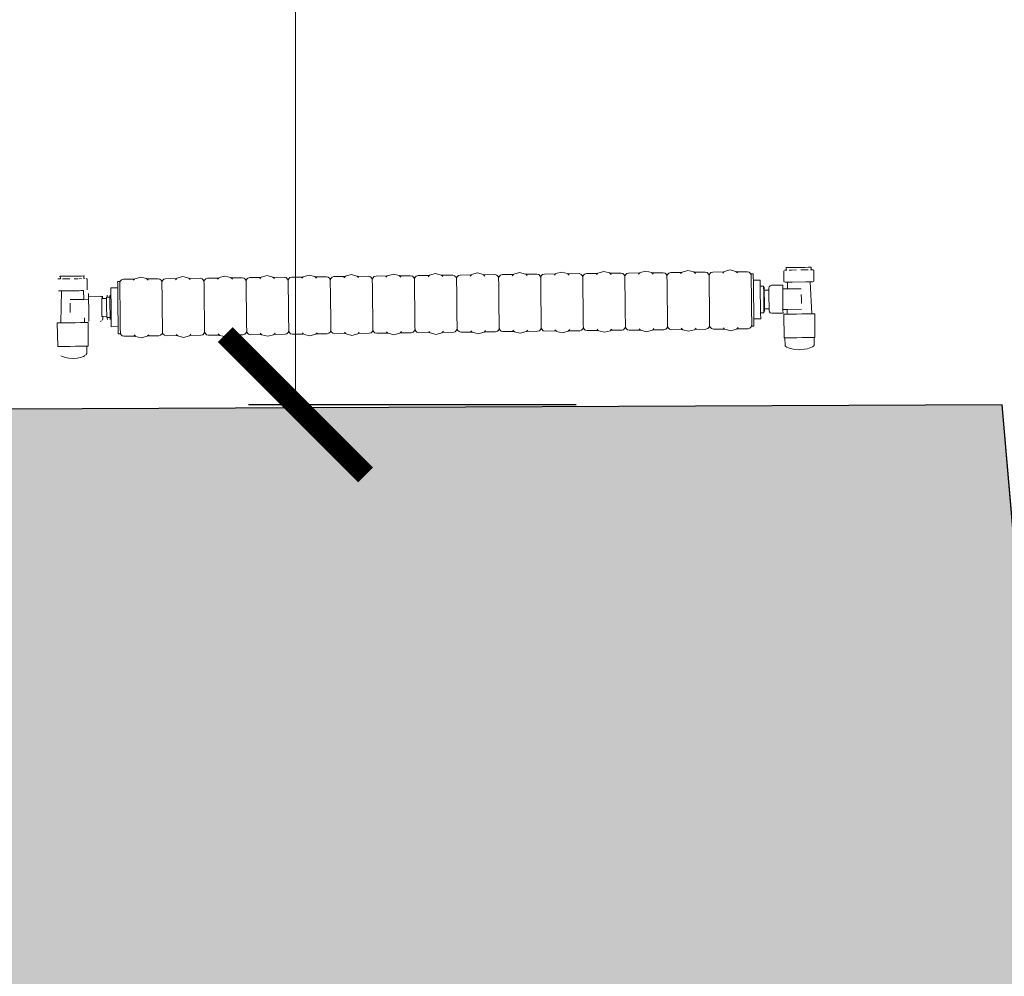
# Model space of a CAD drawing. Extents: x -6068 to 35118, y -17738 to 67348.
# Tile 233 of 243: x 1601 to 1706, y 22180 to 22282. Entities that reach past the tile are written whole.
import ezdxf

# ---------------------------------------------------------------- set-up
doc = ezdxf.new("R2010")
doc.units = 0
doc.header["$LTSCALE"] = 15
doc.linetypes.add('Continua', pattern=[0])
doc.linetypes.add('Cui_CONTINU', pattern=[0])
doc.layers.get('0').update_dxf_attribs({"linetype": 'CONTINUOUS'})
doc.layers.get('DEFPOINTS').update_dxf_attribs({"linetype": 'CONTINUOUS'})
for name, color, linetype, lineweight, true_color in [('Bloc 3D - Dessin - NIVEAUX - Style par défaut', 7, 'Continua', 0, 0x000000), ('EDL-Mesures et Cotes', 7, 'Continua', 0, 0xc0c0c0), ('Enveloppe - NIVEAUX - Style par défaut', 7, 'Continua', 0, 0x000000)]:
    doc.layers.add(name, color=color, linetype=linetype, lineweight=lineweight, true_color=true_color)
doc.layers.add('EDL_NIVEAU 1 murs & cloisons', color=5, linetype='CONTINUOUS')
doc.layers.add('PIS-fond de plan', color=7, linetype='Cui_CONTINU')
doc.styles.add('Arial Narrow', font='ARIALN.TTF')
doc.dimstyles.new('Côtes (ech cm) PIS', dxfattribs={"dimscale": 0, "dimtxt": 20, "dimasz": 15, "dimexe": 5, "dimexo": 5, "dimgap": 5, "dimtad": 0, "dimtih": 1, "dimtoh": 1, "dimdec": 0, "dimtxsty": 'Arial Narrow', "dimblk": 'ARCHTICK', "dimcen": 0, "dimclrd": 256, "dimclre": 256, "dimclrt": 256, "dimadec": 0, "dimazin": 0, "dimtfac": 1, "dimtdec": 0, "dimtmove": 2, "dimatfit": 3, "dimfxl": 30, "dimfxlon": 1, "dimlwd": 0, "dimarcsym": 0})

# ---------------------------------------------------------------- blocks, each defined once
blk = doc.blocks.new('EDP_Niveau 1_2025 09 17')
at = {"layer": 'EDL_NIVEAU 1 murs & cloisons', "linetype": 'Continuous', "ltscale": 0.08}
h = blk.add_hatch(color=9, dxfattribs=at)
h.dxf.hatch_style = 1
h.paths.add_polyline_path([(1574.9, -1676.16), (1539.9, -1675.83), (1513.96, -1675.33), (1513.63, -1713.17), (1442.8, -1712.02), (1442.15, -1751.81), (1515.75, -1753.01), (1515.12, -1777.34), (1512.2, -1777.35), (1512.35, -1828.15), (1562.98, -1828.06), (1562.98, -1825.75), (1686.43, -1825.67), (1686.43, -1828.45), (1706.28, -1828.41), (1706.27, -1824.41), (1709.27, -1824.4), (1709.25, -1803.94), (1715.3, -1803.91), (1715.3, -1794.91), (1708.93, -1794.91), (1705.85, -1758.95), (1574.66, -1759.54)])
at = {"layer": 'Bloc 3D - Dessin - NIVEAUX - Style par défaut', "color": 32, "linetype": 'Continua', "lineweight": 0, "ltscale": 0.1, "true_color": 0xd1591a}
for p, q in [((1626.62, -1745.32), (1627.25, -1745.14)), ((1627.87, -1745.3), (1627.25, -1745.14)), ((1631.12, -1745.27), (1631.75, -1745.09)), ((1632.37, -1745.25), (1631.75, -1745.09)), ((1635.62, -1745.21), (1636.25, -1745.04)), ((1636.87, -1745.2), (1636.25, -1745.04)), ((1640.09, -1745.19), (1640.12, -1745.16)), ((1640.12, -1745.16), (1640.75, -1744.98)), ((1641.37, -1745.14), (1640.75, -1744.98)), ((1641.37, -1745.14), (1641.41, -1745.17)), ((1642.6, -1745.16), (1641.41, -1745.17)), ((1642.6, -1745.16), (1642.8, -1745.21)), ((1642.8, -1745.21), (1642.6, -1745.16)), ((1643.4, -1745.15), (1643.2, -1745.21)), ((1644.59, -1745.14), (1643.4, -1745.15)), ((1644.46, -1745.27), (1644.59, -1745.14)), ((1644.59, -1745.14), (1644.62, -1745.1)), ((1644.62, -1745.1), (1645.25, -1744.93)), ((1645.87, -1745.09), (1645.25, -1744.93)), ((1647.1, -1745.11), (1645.91, -1745.12)), ((1645.91, -1745.12), (1646.04, -1745.25)), ((1646.04, -1745.25), (1645.91, -1745.12)), ((1647.3, -1745.16), (1647.1, -1745.11)), ((1647.1, -1745.11), (1647.3, -1745.16)), ((1647.45, -1745.3), (1647.3, -1745.16)), ((1647.7, -1745.15), (1647.55, -1745.3)), ((1647.55, -1745.3), (1647.7, -1745.15)), ((1647.9, -1745.1), (1647.7, -1745.15)), ((1649.09, -1745.08), (1647.9, -1745.1)), ((1648.96, -1745.21), (1649.09, -1745.08)), ((1649.12, -1745.05), (1649.75, -1744.87)), ((1650.37, -1745.03), (1649.75, -1744.87)), ((1651.6, -1745.05), (1650.4, -1745.07)), ((1650.4, -1745.07), (1650.54, -1745.2)), ((1650.54, -1745.2), (1650.4, -1745.07)), ((1651.6, -1745.05), (1651.8, -1745.1)), ((1651.8, -1745.1), (1651.6, -1745.05)), ((1651.95, -1745.25), (1651.8, -1745.1)), ((1652.05, -1745.25), (1652.2, -1745.1)), ((1652.2, -1745.1), (1652.05, -1745.25)), ((1652.4, -1745.04), (1652.2, -1745.1)), ((1653.59, -1745.03), (1652.4, -1745.04)), ((1653.46, -1745.16), (1653.59, -1745.03)), ((1653.62, -1745), (1654.24, -1744.82)), ((1654.87, -1744.98), (1654.24, -1744.82)), ((1656.1, -1745), (1654.9, -1745.01)), ((1654.9, -1745.01), (1655.04, -1745.14)), ((1656.3, -1745.05), (1656.1, -1745)), ((1656.1, -1745), (1656.3, -1745.05)), ((1656.45, -1745.2), (1656.3, -1745.05)), ((1656.55, -1745.19), (1656.7, -1745.04)), ((1656.9, -1744.99), (1656.7, -1745.04)), ((1658.09, -1744.97), (1656.9, -1744.99)), ((1657.96, -1745.11), (1658.09, -1744.97)), ((1658.12, -1744.94), (1658.74, -1744.77)), ((1659.37, -1744.93), (1658.74, -1744.77)), ((1660.6, -1744.94), (1659.4, -1744.96)), ((1659.4, -1744.96), (1659.54, -1745.09)), ((1660.6, -1744.94), (1660.8, -1745)), ((1660.8, -1745), (1660.6, -1744.94)), ((1660.95, -1745.14), (1660.8, -1745)), ((1661, -1745.34), (1660.95, -1745.14)), ((1661.05, -1745.14), (1661, -1745.34)), ((1661.05, -1745.14), (1661.2, -1744.99)), ((1661.4, -1744.93), (1661.2, -1744.99)), ((1662.59, -1744.92), (1661.4, -1744.93)), ((1662.46, -1745.05), (1662.59, -1744.92)), ((1662.62, -1744.89), (1663.24, -1744.71)), ((1663.87, -1744.87), (1663.24, -1744.71)), ((1663.87, -1744.87), (1663.9, -1744.9)), ((1665.1, -1744.89), (1663.9, -1744.9)), ((1663.9, -1744.9), (1664.04, -1745.03)), ((1665.3, -1744.94), (1665.1, -1744.89)), ((1665.1, -1744.89), (1665.3, -1744.94)), ((1665.45, -1745.09), (1665.3, -1744.94)), ((1665.5, -1745.29), (1665.45, -1745.09)), ((1665.55, -1745.09), (1665.5, -1745.29)), ((1665.55, -1745.09), (1665.7, -1744.94)), ((1665.9, -1744.88), (1665.7, -1744.94)), ((1667.09, -1744.87), (1665.9, -1744.88)), ((1666.96, -1745), (1667.09, -1744.87)), ((1667.12, -1744.83), (1667.74, -1744.66)), ((1668.37, -1744.82), (1667.74, -1744.66)), ((1668.37, -1744.82), (1668.4, -1744.85)), ((1669.6, -1744.84), (1668.4, -1744.85)), ((1668.4, -1744.85), (1668.54, -1744.98)), ((1669.6, -1744.84), (1669.8, -1744.89)), ((1669.8, -1744.89), (1669.6, -1744.84)), ((1669.94, -1745.03), (1669.8, -1744.89)), ((1670, -1745.24), (1669.94, -1745.03)), ((1670.05, -1745.03), (1670, -1745.24)), ((1670.05, -1745.03), (1670.2, -1744.88)), ((1670.4, -1744.83), (1670.2, -1744.88)), ((1671.59, -1744.81), (1670.4, -1744.83)), ((1671.46, -1744.94), (1671.59, -1744.81)), ((1671.62, -1744.78), (1672.24, -1744.6)), ((1672.87, -1744.76), (1672.24, -1744.6)), ((1672.87, -1744.76), (1672.9, -1744.8)), ((1674.1, -1744.78), (1672.9, -1744.8)), ((1672.9, -1744.8), (1673.04, -1744.93)), ((1674.1, -1744.78), (1674.3, -1744.83)), ((1674.44, -1744.98), (1674.3, -1744.83)), ((1674.5, -1745.18), (1674.44, -1744.98)), ((1674.55, -1744.98), (1674.5, -1745.18)), ((1674.55, -1744.98), (1674.7, -1744.83)), ((1674.9, -1744.77), (1674.7, -1744.83)), ((1676.09, -1744.76), (1674.9, -1744.77)), ((1675.96, -1744.89), (1676.09, -1744.76)), ((1676.12, -1744.72), (1676.74, -1744.55)), ((1677.37, -1744.71), (1676.74, -1744.55)), ((1677.37, -1744.71), (1677.4, -1744.74)), ((1678.6, -1744.73), (1677.4, -1744.74)), ((1677.4, -1744.74), (1677.54, -1744.87)), ((1678.6, -1744.73), (1678.8, -1744.78)), ((1678.94, -1744.93), (1678.8, -1744.78)), ((1679, -1745.13), (1678.94, -1744.93)), ((1679, -1744.97), (1679, -1745.03)), ((1679, -1744.97), (1679.23, -1744.97)), ((1679, -1745.03), (1679, -1745.13)), ((1679, -1745.13), (1679, -1745.19)), ((1679.23, -1745.02), (1679.23, -1744.97)), ((1679.23, -1745.18), (1679.23, -1745.02)), ((1682.49, -1744.64), (1682.5, -1745.79)), ((1682.57, -1744.57), (1682.75, -1744.57)), ((1682.75, -1744.29), (1682.75, -1744.57)), ((1682.83, -1744.29), (1682.75, -1744.29)), ((1682.75, -1744.57), (1682.83, -1744.57)), ((1683.06, -1744.29), (1682.83, -1744.29)), ((1683.41, -1744.28), (1683.06, -1744.29)), ((1683.06, -1744.56), (1683.33, -1744.56)), ((1683.33, -1744.56), (1683.85, -1744.55)), ((1683.85, -1744.28), (1683.41, -1744.28)), ((1684.31, -1744.27), (1683.85, -1744.28)), ((1684.75, -1744.27), (1684.31, -1744.27)), ((1684.32, -1744.55), (1684.84, -1744.54)), ((1685.1, -1744.26), (1684.75, -1744.27)), ((1684.84, -1744.54), (1685.11, -1744.54)), ((1685.33, -1744.26), (1685.1, -1744.26)), ((1685.41, -1744.26), (1685.33, -1744.26)), ((1685.34, -1744.54), (1685.42, -1744.54)), ((1685.42, -1744.54), (1685.41, -1744.26)), ((1685.42, -1744.54), (1685.6, -1744.53)), ((1685.6, -1744.53), (1685.69, -1744.61)), ((1685.69, -1744.61), (1685.7, -1745.75)), ((1604.89, -1745.5), (1605.16, -1745.5)), ((1605.15, -1745.22), (1605.07, -1745.23)), ((1605.16, -1745.5), (1605.15, -1745.22)), ((1605.38, -1745.22), (1605.15, -1745.22)), ((1605.74, -1745.22), (1605.38, -1745.22)), ((1605.39, -1745.5), (1605.65, -1745.5)), ((1605.65, -1745.5), (1606.18, -1745.49)), ((1606.17, -1745.21), (1605.74, -1745.22)), ((1606.64, -1745.21), (1606.17, -1745.21)), ((1607.07, -1745.2), (1606.64, -1745.21)), ((1606.64, -1745.48), (1607.07, -1745.48)), ((1607.43, -1745.2), (1607.07, -1745.2)), ((1607.17, -1745.48), (1607.43, -1745.47)), ((1607.66, -1745.19), (1607.43, -1745.2)), ((1607.66, -1745.19), (1607.66, -1745.47)), ((1607.74, -1745.19), (1607.66, -1745.19)), ((1607.66, -1745.47), (1607.74, -1745.47)), ((1607.92, -1745.47), (1608.01, -1745.54)), ((1608.02, -1746.68), (1608.01, -1745.54)), ((1611.27, -1745.79), (1611.5, -1745.79)), ((1611.27, -1745.84), (1611.28, -1746)), ((1611.28, -1746), (1611.28, -1746.26)), ((1611.5, -1745.84), (1611.5, -1745.79)), ((1611.51, -1745.94), (1611.5, -1745.84)), ((1611.56, -1745.74), (1611.51, -1745.94)), ((1611.51, -1746), (1611.51, -1745.94)), ((1611.51, -1746.26), (1611.51, -1746)), ((1611.56, -1745.74), (1611.7, -1745.59)), ((1611.9, -1745.53), (1611.7, -1745.59)), ((1613.09, -1745.52), (1611.9, -1745.53)), ((1612.96, -1745.65), (1613.09, -1745.52)), ((1613.12, -1745.48), (1613.75, -1745.31)), ((1614.37, -1745.47), (1613.75, -1745.31)), ((1614.37, -1745.47), (1614.41, -1745.5)), ((1615.6, -1745.49), (1614.41, -1745.5)), ((1614.41, -1745.5), (1614.54, -1745.63)), ((1615.6, -1745.49), (1615.8, -1745.54)), ((1615.95, -1745.68), (1615.8, -1745.54)), ((1616, -1745.89), (1615.95, -1745.68)), ((1616.06, -1745.68), (1616, -1745.89)), ((1616.01, -1746.01), (1616, -1745.89)), ((1616.01, -1746.39), (1616.01, -1746.01)), ((1616.06, -1745.68), (1616.2, -1745.53)), ((1616.4, -1745.48), (1616.2, -1745.53)), ((1617.59, -1745.46), (1616.4, -1745.48)), ((1617.46, -1745.59), (1617.59, -1745.46)), ((1617.62, -1745.43), (1618.25, -1745.25)), ((1618.87, -1745.41), (1618.25, -1745.25)), ((1618.87, -1745.41), (1618.91, -1745.45)), ((1620.1, -1745.43), (1618.91, -1745.45)), ((1618.91, -1745.45), (1619.04, -1745.57)), ((1620.1, -1745.43), (1620.3, -1745.48)), ((1620.45, -1745.63), (1620.3, -1745.48)), ((1620.5, -1745.83), (1620.45, -1745.63)), ((1620.56, -1745.63), (1620.5, -1745.83)), ((1620.51, -1745.96), (1620.5, -1745.83)), ((1620.51, -1746.34), (1620.51, -1745.96)), ((1620.56, -1745.63), (1620.7, -1745.48)), ((1620.7, -1745.48), (1620.56, -1745.63)), ((1620.9, -1745.42), (1620.7, -1745.48)), ((1622.09, -1745.41), (1620.9, -1745.42)), ((1621.96, -1745.54), (1622.09, -1745.41)), ((1622.12, -1745.37), (1622.75, -1745.2)), ((1623.37, -1745.36), (1622.75, -1745.2)), ((1623.37, -1745.36), (1623.41, -1745.39)), ((1624.6, -1745.38), (1623.41, -1745.39)), ((1623.41, -1745.39), (1623.54, -1745.52)), ((1624.6, -1745.38), (1624.8, -1745.43)), ((1624.95, -1745.58), (1624.8, -1745.43)), ((1625, -1745.78), (1624.95, -1745.58)), ((1625.06, -1745.57), (1625, -1745.78)), ((1625.01, -1745.91), (1625, -1745.78)), ((1625.01, -1746.28), (1625.01, -1745.91)), ((1625.06, -1745.57), (1625.2, -1745.42)), ((1625.2, -1745.42), (1625.06, -1745.57)), ((1625.4, -1745.37), (1625.2, -1745.42)), ((1626.59, -1745.35), (1625.4, -1745.37)), ((1626.46, -1745.49), (1626.59, -1745.35)), ((1627.87, -1745.3), (1627.91, -1745.34)), ((1629.1, -1745.32), (1627.91, -1745.34)), ((1627.91, -1745.34), (1628.04, -1745.47)), ((1629.1, -1745.32), (1629.3, -1745.37)), ((1629.45, -1745.52), (1629.3, -1745.37)), ((1629.5, -1745.72), (1629.45, -1745.52)), ((1629.55, -1745.52), (1629.5, -1745.72)), ((1629.51, -1745.85), (1629.5, -1745.72)), ((1629.51, -1746.23), (1629.51, -1745.85)), ((1629.7, -1745.37), (1629.55, -1745.52)), ((1629.55, -1745.52), (1629.7, -1745.37)), ((1629.9, -1745.31), (1629.7, -1745.37)), ((1631.09, -1745.3), (1629.9, -1745.31)), ((1630.96, -1745.43), (1631.09, -1745.3)), ((1631.09, -1745.3), (1631.12, -1745.27)), ((1632.37, -1745.25), (1632.41, -1745.28)), ((1633.6, -1745.27), (1632.41, -1745.28)), ((1632.41, -1745.28), (1632.54, -1745.41)), ((1633.6, -1745.27), (1633.8, -1745.32)), ((1633.95, -1745.47), (1633.8, -1745.32)), ((1634, -1745.67), (1633.95, -1745.47)), ((1634.05, -1745.47), (1634, -1745.67)), ((1634, -1745.67), (1634, -1745.8)), ((1634, -1745.8), (1634, -1745.67)), ((1634.01, -1746.17), (1634, -1745.8)), ((1634.02, -1746.76), (1634.01, -1746.17)), ((1634.2, -1745.32), (1634.05, -1745.47)), ((1634.05, -1745.47), (1634.2, -1745.32)), ((1634.4, -1745.26), (1634.2, -1745.32)), ((1635.59, -1745.24), (1634.4, -1745.26)), ((1635.46, -1745.38), (1635.59, -1745.24)), ((1635.59, -1745.24), (1635.62, -1745.21)), ((1636.87, -1745.2), (1636.91, -1745.23)), ((1638.1, -1745.21), (1636.91, -1745.23)), ((1636.91, -1745.23), (1637.04, -1745.36)), ((1638.1, -1745.21), (1638.3, -1745.27)), ((1638.3, -1745.27), (1638.1, -1745.21)), ((1638.45, -1745.41), (1638.3, -1745.27)), ((1638.5, -1745.61), (1638.45, -1745.41)), ((1638.55, -1745.41), (1638.5, -1745.61)), ((1638.5, -1745.74), (1638.5, -1745.61)), ((1638.5, -1745.61), (1638.5, -1745.74)), ((1638.51, -1746.12), (1638.5, -1745.74)), ((1638.52, -1746.7), (1638.51, -1746.12)), ((1638.55, -1745.41), (1638.7, -1745.26)), ((1638.7, -1745.26), (1638.55, -1745.41)), ((1638.9, -1745.2), (1638.7, -1745.26)), ((1640.09, -1745.19), (1638.9, -1745.2)), ((1639.96, -1745.32), (1640.09, -1745.19)), ((1641.41, -1745.17), (1641.54, -1745.3)), ((1642.95, -1745.36), (1642.8, -1745.21)), ((1643, -1745.56), (1642.95, -1745.36)), ((1643.05, -1745.36), (1643, -1745.56)), ((1643, -1745.69), (1643, -1745.56)), ((1643, -1745.56), (1643, -1745.69)), ((1643.01, -1746.07), (1643, -1745.69)), ((1643.02, -1746.65), (1643.01, -1746.07)), ((1643.05, -1745.36), (1643.2, -1745.21)), ((1643.2, -1745.21), (1643.05, -1745.36)), ((1647.5, -1745.51), (1647.45, -1745.3)), ((1647.55, -1745.3), (1647.5, -1745.51)), ((1647.5, -1745.51), (1647.5, -1745.64)), ((1647.5, -1745.64), (1647.5, -1745.51)), ((1647.51, -1746.01), (1647.5, -1745.64)), ((1647.52, -1746.6), (1647.51, -1746.01)), ((1652, -1745.45), (1651.95, -1745.25)), ((1652.05, -1745.25), (1652, -1745.45)), ((1652, -1745.58), (1652, -1745.45)), ((1652, -1745.45), (1652, -1745.58)), ((1652.01, -1745.96), (1652, -1745.58)), ((1652.02, -1746.54), (1652.01, -1745.96)), ((1656.5, -1745.4), (1656.45, -1745.2)), ((1656.55, -1745.19), (1656.5, -1745.4)), ((1656.5, -1745.53), (1656.5, -1745.4)), ((1656.5, -1745.4), (1656.5, -1745.53)), ((1656.51, -1745.9), (1656.5, -1745.53)), ((1656.51, -1746.49), (1656.51, -1745.9)), ((1661, -1745.47), (1661, -1745.34)), ((1661.01, -1745.85), (1661, -1745.47)), ((1661.01, -1746.43), (1661.01, -1745.85)), ((1665.5, -1745.42), (1665.5, -1745.29)), ((1665.51, -1745.79), (1665.5, -1745.42)), ((1665.51, -1746.38), (1665.51, -1745.79)), ((1670, -1745.37), (1670, -1745.24)), ((1670.01, -1745.74), (1670, -1745.37)), ((1670.01, -1746.33), (1670.01, -1745.74)), ((1674.5, -1745.31), (1674.5, -1745.18)), ((1674.51, -1745.69), (1674.5, -1745.31)), ((1674.51, -1746.27), (1674.51, -1745.69)), ((1679, -1745.19), (1679, -1745.44)), ((1679, -1745.44), (1679.01, -1745.79)), ((1679.01, -1745.79), (1679.01, -1746.22)), ((1679.01, -1746.22), (1679.02, -1746.7)), ((1679.23, -1745.44), (1679.23, -1745.18)), ((1679.24, -1745.64), (1679.23, -1745.44)), ((1679.97, -1745.63), (1679.24, -1745.64)), ((1679.24, -1745.79), (1679.24, -1745.64)), ((1679.24, -1746.21), (1679.24, -1745.79)), ((1679.25, -1746.7), (1679.24, -1746.21)), ((1679.97, -1746.28), (1679.97, -1745.63)), ((1681.16, -1746.19), (1681.02, -1746.23)), ((1682.37, -1746.18), (1681.16, -1746.19)), ((1682.37, -1746.47), (1682.37, -1746.18)), ((1682.64, -1745.86), (1682.5, -1745.79)), ((1682.89, -1745.85), (1682.64, -1745.86)), ((1682.89, -1746.56), (1682.89, -1745.85)), ((1683.37, -1745.85), (1682.89, -1745.85)), ((1684.83, -1745.83), (1683.37, -1745.85)), ((1685.31, -1745.82), (1684.83, -1745.83)), ((1685.47, -1749.24), (1685.31, -1745.82)), ((1685.56, -1745.82), (1685.31, -1745.82)), ((1685.7, -1745.75), (1685.56, -1745.82)), ((1605.29, -1746.79), (1604.97, -1746.79)), ((1604.97, -1746.79), (1605.29, -1746.79)), ((1605.22, -1750.21), (1605.29, -1746.79)), ((1605.7, -1746.78), (1605.29, -1746.79)), ((1605.82, -1746.78), (1605.7, -1746.78)), ((1606.21, -1746.78), (1605.82, -1746.78)), ((1606.63, -1746.77), (1606.21, -1746.78)), ((1607.03, -1746.77), (1606.63, -1746.77)), ((1607.15, -1746.77), (1607.03, -1746.77)), ((1607.35, -1746.76), (1607.15, -1746.77)), ((1607.56, -1746.76), (1607.35, -1746.76)), ((1607.63, -1746.76), (1607.56, -1746.76)), ((1607.63, -1746.76), (1607.66, -1747.69)), ((1608.16, -1747.07), (1608.16, -1747.37)), ((1610.14, -1747.24), (1610.15, -1747.44)), ((1610.44, -1747.27), (1610.56, -1747.26)), ((1610.44, -1747.27), (1610.44, -1747.32)), ((1611.28, -1746.46), (1610.55, -1746.47)), ((1610.55, -1746.47), (1610.56, -1747.26)), ((1610.56, -1747.26), (1610.56, -1747.49)), ((1611.28, -1746.26), (1611.28, -1746.46)), ((1611.28, -1746.46), (1611.28, -1746.61)), ((1611.28, -1746.61), (1611.29, -1747.03)), ((1611.29, -1747.03), (1611.29, -1747.52)), ((1611.51, -1746.6), (1611.51, -1746.26)), ((1611.52, -1747.03), (1611.51, -1746.6)), ((1611.52, -1747.51), (1611.52, -1747.03)), ((1616.02, -1746.98), (1616.01, -1746.39)), ((1616.03, -1747.71), (1616.02, -1746.98)), ((1620.52, -1746.92), (1620.51, -1746.34)), ((1620.53, -1747.66), (1620.52, -1746.92)), ((1625.02, -1746.87), (1625.01, -1746.28)), ((1625.03, -1747.6), (1625.02, -1746.87)), ((1629.52, -1746.81), (1629.51, -1746.23)), ((1629.53, -1747.55), (1629.52, -1746.81)), ((1634.03, -1747.5), (1634.02, -1746.76)), ((1638.53, -1747.44), (1638.52, -1746.7)), ((1643.02, -1747.39), (1643.02, -1746.65)), ((1647.52, -1747.33), (1647.52, -1746.6)), ((1652.02, -1747.28), (1652.02, -1746.54)), ((1656.52, -1747.23), (1656.51, -1746.49)), ((1656.53, -1748.04), (1656.52, -1747.23)), ((1661.02, -1747.17), (1661.01, -1746.43)), ((1661.03, -1747.99), (1661.02, -1747.17)), ((1665.52, -1747.12), (1665.51, -1746.38)), ((1665.53, -1747.93), (1665.52, -1747.12)), ((1670.02, -1747.06), (1670.01, -1746.33)), ((1670.03, -1747.88), (1670.02, -1747.06)), ((1674.52, -1747.01), (1674.51, -1746.27)), ((1674.53, -1747.83), (1674.52, -1747.01)), ((1679.02, -1746.7), (1679.03, -1747.23)), ((1679.03, -1747.23), (1679.03, -1747.77)), ((1679.26, -1747.22), (1679.25, -1746.7)), ((1679.26, -1747.77), (1679.26, -1747.22)), ((1679.97, -1746.28), (1680.33, -1746.28)), ((1679.97, -1746.4), (1679.97, -1746.28)), ((1679.98, -1746.67), (1679.98, -1746.43)), ((1679.98, -1746.9), (1679.98, -1746.67)), ((1680, -1748.5), (1679.98, -1746.9)), ((1680.33, -1746.33), (1680.33, -1746.28)), ((1680.33, -1746.4), (1680.33, -1746.33)), ((1680.39, -1746.4), (1680.33, -1746.4)), ((1680.33, -1746.47), (1680.33, -1746.4)), ((1680.34, -1746.69), (1680.33, -1746.47)), ((1680.34, -1746.99), (1680.34, -1746.69)), ((1680.34, -1747.33), (1680.34, -1746.99)), ((1680.39, -1746.65), (1680.39, -1746.4)), ((1680.89, -1746.69), (1680.4, -1746.69)), ((1680.4, -1747.12), (1680.4, -1746.69)), ((1680.41, -1747.7), (1680.4, -1747.12)), ((1680.92, -1746.34), (1680.89, -1746.49)), ((1680.89, -1746.49), (1680.89, -1746.69)), ((1680.89, -1746.72), (1680.9, -1747.15)), ((1680.9, -1747.15), (1680.9, -1747.69)), ((1681.02, -1746.23), (1680.92, -1746.34)), ((1682.37, -1746.57), (1682.37, -1746.47)), ((1682.89, -1746.56), (1682.37, -1746.57)), ((1682.38, -1747.01), (1682.37, -1746.57)), ((1682.39, -1747.67), (1682.38, -1747.01)), ((1684.36, -1746.55), (1682.89, -1746.56)), ((1684.37, -1747.65), (1684.36, -1747.16)), ((1606.19, -1747.7), (1607.66, -1747.69)), ((1606.19, -1748.1), (1606.2, -1748.59)), ((1607.66, -1747.69), (1608.17, -1747.68)), ((1608.16, -1747.37), (1609.38, -1747.35)), ((1608.16, -1747.37), (1608.17, -1747.68)), ((1608.17, -1747.68), (1608.17, -1747.9)), ((1608.17, -1747.9), (1608.18, -1748.57)), ((1609.38, -1747.35), (1609.52, -1747.38)), ((1609.52, -1747.38), (1609.62, -1747.47)), ((1609.65, -1747.59), (1609.58, -1747.59)), ((1609.58, -1747.59), (1609.58, -1747.64)), ((1609.58, -1747.64), (1609.58, -1747.77)), ((1609.58, -1747.77), (1609.58, -1747.98)), ((1609.58, -1747.98), (1609.58, -1748.25)), ((1609.58, -1748.25), (1609.59, -1748.55)), ((1609.62, -1747.47), (1609.65, -1747.58)), ((1609.65, -1747.58), (1609.65, -1747.34)), ((1610.09, -1747.58), (1609.65, -1747.59)), ((1610.09, -1747.44), (1610.15, -1747.44)), ((1610.09, -1747.44), (1610.09, -1747.58)), ((1610.09, -1747.58), (1610.09, -1747.74)), ((1610.09, -1747.74), (1610.1, -1748.41)), ((1610.15, -1747.44), (1610.44, -1747.44)), ((1610.44, -1747.32), (1610.44, -1747.44)), ((1610.44, -1747.44), (1610.44, -1747.5)), ((1610.44, -1747.5), (1610.44, -1747.61)), ((1610.44, -1747.61), (1610.44, -1747.83)), ((1610.44, -1747.83), (1610.45, -1748.09)), ((1610.45, -1748.09), (1610.45, -1748.37)), ((1610.56, -1747.5), (1610.57, -1747.74)), ((1610.57, -1747.74), (1610.59, -1749.33)), ((1611.29, -1747.52), (1611.3, -1748.04)), ((1611.3, -1748.04), (1611.31, -1748.59)), ((1611.53, -1748.04), (1611.52, -1747.51)), ((1611.54, -1748.58), (1611.53, -1748.04)), ((1616.04, -1748.53), (1616.03, -1747.71)), ((1620.54, -1748.48), (1620.53, -1747.66)), ((1625.04, -1748.42), (1625.03, -1747.6)), ((1629.54, -1748.37), (1629.53, -1747.55)), ((1634.04, -1748.31), (1634.03, -1747.5)), ((1634.04, -1748.31), (1634.05, -1749.13)), ((1638.53, -1748.26), (1638.53, -1747.44)), ((1638.53, -1748.26), (1638.54, -1749.08)), ((1643.03, -1748.21), (1643.02, -1747.39)), ((1643.03, -1748.21), (1643.04, -1749.02)), ((1647.53, -1748.15), (1647.52, -1747.33)), ((1647.53, -1748.15), (1647.54, -1748.97)), ((1652.03, -1748.1), (1652.02, -1747.28)), ((1652.03, -1748.1), (1652.04, -1748.91)), ((1656.53, -1748.04), (1656.54, -1748.86)), ((1661.03, -1747.99), (1661.04, -1748.81)), ((1665.53, -1747.93), (1665.54, -1748.75)), ((1670.03, -1747.88), (1670.04, -1748.7)), ((1674.53, -1747.83), (1674.54, -1748.64)), ((1679.03, -1747.77), (1679.04, -1748.32)), ((1679.04, -1748.32), (1679.04, -1748.84)), ((1679.27, -1748.32), (1679.26, -1747.77)), ((1679.27, -1748.84), (1679.27, -1748.32)), ((1680.35, -1747.7), (1680.34, -1747.33)), ((1680.35, -1748.07), (1680.35, -1747.7)), ((1680.36, -1748.41), (1680.35, -1748.07)), ((1680.41, -1748.28), (1680.41, -1747.7)), ((1680.42, -1748.7), (1680.41, -1748.28)), ((1680.9, -1747.69), (1680.91, -1748.23)), ((1680.91, -1748.23), (1680.91, -1748.66)), ((1682.4, -1748.34), (1682.39, -1747.67)), ((1684.38, -1748.14), (1684.37, -1747.65)), ((1606.2, -1748.59), (1606.2, -1749.08)), ((1608.18, -1748.57), (1608.19, -1749.23)), ((1608.19, -1749.23), (1608.19, -1749.67)), ((1609.59, -1748.55), (1609.59, -1748.85)), ((1609.59, -1748.85), (1609.59, -1749.11)), ((1609.59, -1749.11), (1609.6, -1749.33)), ((1609.6, -1749.33), (1609.6, -1749.46)), ((1610.1, -1748.41), (1610.1, -1748.68)), ((1610.1, -1748.68), (1610.11, -1749.35)), ((1610.11, -1749.35), (1610.11, -1749.5)), ((1610.45, -1748.37), (1610.45, -1748.66)), ((1610.45, -1748.66), (1610.46, -1748.95)), ((1610.46, -1748.95), (1610.46, -1749.21)), ((1610.46, -1749.21), (1610.46, -1749.45)), ((1610.59, -1749.33), (1610.59, -1749.81)), ((1611.31, -1748.59), (1611.31, -1749.13)), ((1611.31, -1749.13), (1611.32, -1749.66)), ((1611.54, -1749.13), (1611.54, -1748.58)), ((1611.55, -1749.66), (1611.54, -1749.13)), ((1616.04, -1748.53), (1616.05, -1749.35)), ((1616.05, -1749.35), (1616.06, -1750.08)), ((1620.54, -1748.48), (1620.55, -1749.29)), ((1620.55, -1749.29), (1620.55, -1750.03)), ((1625.04, -1748.42), (1625.05, -1749.24)), ((1625.05, -1749.24), (1625.05, -1749.98)), ((1629.54, -1748.37), (1629.55, -1749.19)), ((1629.55, -1749.19), (1629.55, -1749.92)), ((1634.05, -1749.13), (1634.05, -1749.87)), ((1638.54, -1749.08), (1638.55, -1749.81)), ((1643.04, -1749.02), (1643.05, -1749.76)), ((1647.54, -1748.97), (1647.55, -1749.71)), ((1652.04, -1748.91), (1652.05, -1749.65)), ((1656.54, -1748.86), (1656.55, -1749.6)), ((1661.04, -1748.81), (1661.05, -1749.54)), ((1665.54, -1748.75), (1665.55, -1749.49)), ((1670.04, -1748.7), (1670.05, -1749.44)), ((1674.54, -1748.64), (1674.55, -1749.38)), ((1679.04, -1748.84), (1679.05, -1749.33)), ((1679.05, -1749.33), (1679.06, -1749.75)), ((1679.28, -1749.32), (1679.27, -1748.84)), ((1679.29, -1749.75), (1679.28, -1749.32)), ((1680.01, -1748.98), (1680, -1748.5)), ((1680.01, -1749), (1680.01, -1748.98)), ((1680.01, -1749.12), (1680.01, -1749)), ((1680.01, -1749.12), (1680.37, -1749.12)), ((1680.02, -1749.77), (1680.01, -1749.12)), ((1680.36, -1748.7), (1680.36, -1748.41)), ((1680.36, -1748.93), (1680.36, -1748.7)), ((1680.36, -1749), (1680.36, -1748.93)), ((1680.37, -1749.07), (1680.36, -1749)), ((1680.37, -1749.12), (1680.37, -1749.07)), ((1680.42, -1748.7), (1680.91, -1748.69)), ((1680.42, -1748.74), (1680.42, -1748.7)), ((1680.42, -1749), (1680.42, -1748.74)), ((1680.91, -1748.66), (1680.91, -1748.69)), ((1680.91, -1748.69), (1680.92, -1748.9)), ((1680.95, -1749.04), (1680.92, -1748.9)), ((1681.05, -1749.14), (1680.95, -1749.04)), ((1681.2, -1749.18), (1681.05, -1749.14)), ((1682.41, -1749.17), (1681.2, -1749.18)), ((1682.4, -1748.78), (1682.4, -1748.34)), ((1682.86, -1748.77), (1682.4, -1748.78)), ((1682.4, -1748.87), (1682.4, -1748.78)), ((1682.41, -1749.17), (1682.4, -1748.87)), ((1682.48, -1749.28), (1682.54, -1751.8)), ((1682.58, -1749.28), (1682.48, -1749.28)), ((1682.86, -1749.27), (1682.58, -1749.28)), ((1684.38, -1748.75), (1682.86, -1748.77)), ((1682.86, -1749.27), (1682.86, -1748.77)), ((1683.31, -1749.27), (1682.87, -1749.27)), ((1683.85, -1749.26), (1683.31, -1749.27)), ((1684.43, -1749.25), (1683.85, -1749.26)), ((1684.97, -1749.25), (1684.43, -1749.25)), ((1685.41, -1749.24), (1684.97, -1749.25)), ((1685.47, -1749.24), (1685.41, -1749.24)), ((1685.7, -1749.24), (1685.47, -1749.24)), ((1685.8, -1749.24), (1685.7, -1749.24)), ((1685.8, -1749.24), (1685.8, -1751.76)), ((1604.87, -1752.74), (1604.81, -1750.21)), ((1604.91, -1750.21), (1604.81, -1750.21)), ((1605.2, -1750.21), (1604.91, -1750.21)), ((1605.64, -1750.2), (1605.22, -1750.21)), ((1606.18, -1750.19), (1605.64, -1750.2)), ((1606.75, -1750.19), (1606.18, -1750.19)), ((1607.29, -1750.18), (1606.75, -1750.19)), ((1607.73, -1750.18), (1607.29, -1750.18)), ((1607.73, -1749.68), (1607.75, -1750.18)), ((1608.02, -1750.17), (1607.75, -1750.18)), ((1608.12, -1750.17), (1608.02, -1750.17)), ((1608.13, -1752.7), (1608.12, -1750.17)), ((1608.19, -1749.67), (1608.19, -1749.76)), ((1608.19, -1749.76), (1608.2, -1750.06)), ((1609.41, -1750.05), (1609.55, -1750)), ((1609.6, -1749.46), (1609.6, -1749.51)), ((1609.68, -1749.51), (1609.6, -1749.51)), ((1609.65, -1749.9), (1609.68, -1749.75)), ((1610.11, -1749.5), (1609.68, -1749.51)), ((1609.68, -1749.75), (1609.68, -1749.51)), ((1610.11, -1749.51), (1610.12, -1749.64)), ((1610.12, -1749.64), (1610.17, -1749.64)), ((1610.17, -1749.64), (1610.47, -1749.64)), ((1610.17, -1749.64), (1610.18, -1749.84)), ((1610.46, -1749.45), (1610.47, -1749.64)), ((1610.47, -1749.64), (1610.47, -1749.77)), ((1610.47, -1749.77), (1610.47, -1749.84)), ((1610.47, -1749.84), (1610.47, -1749.85)), ((1610.59, -1749.84), (1610.59, -1749.86)), ((1610.59, -1749.86), (1610.6, -1750.61)), ((1611.32, -1749.66), (1611.33, -1750.14)), ((1611.33, -1750.14), (1611.33, -1750.57)), ((1611.56, -1750.14), (1611.55, -1749.66)), ((1611.56, -1750.56), (1611.56, -1750.14)), ((1616.06, -1750.08), (1616.06, -1750.67)), ((1620.55, -1750.03), (1620.56, -1750.62)), ((1625.05, -1749.98), (1625.06, -1750.56)), ((1629.55, -1749.92), (1629.56, -1750.51)), ((1634.05, -1749.87), (1634.06, -1750.45)), ((1638.55, -1749.81), (1638.56, -1750.4)), ((1638.56, -1750.4), (1638.57, -1750.77)), ((1643.05, -1749.76), (1643.06, -1750.34)), ((1643.06, -1750.34), (1643.06, -1750.72)), ((1647.55, -1749.71), (1647.56, -1750.29)), ((1647.56, -1750.29), (1647.56, -1750.67)), ((1652.05, -1749.65), (1652.06, -1750.24)), ((1652.06, -1750.24), (1652.06, -1750.61)), ((1656.55, -1749.6), (1656.56, -1750.18)), ((1656.56, -1750.18), (1656.56, -1750.56)), ((1661.05, -1749.54), (1661.06, -1750.13)), ((1661.06, -1750.13), (1661.06, -1750.5)), ((1665.55, -1749.49), (1665.56, -1750.07)), ((1665.56, -1750.07), (1665.56, -1750.45)), ((1670.05, -1749.44), (1670.06, -1750.02)), ((1670.06, -1750.02), (1670.06, -1750.4)), ((1670.06, -1750.4), (1670.06, -1750.53)), ((1674.55, -1749.38), (1674.56, -1749.97)), ((1674.56, -1749.97), (1674.56, -1750.34)), ((1674.56, -1750.34), (1674.56, -1750.47)), ((1679.01, -1750.62), (1679.06, -1750.42)), ((1679.06, -1749.75), (1679.06, -1750.1)), ((1679.06, -1750.1), (1679.06, -1750.36)), ((1679.06, -1750.36), (1679.06, -1750.42)), ((1679.06, -1750.42), (1679.07, -1750.52)), ((1680.02, -1749.77), (1679.29, -1749.78)), ((1679.29, -1750.1), (1679.29, -1749.78)), ((1679.29, -1750.36), (1679.29, -1750.1)), ((1679.3, -1750.51), (1679.29, -1750.36)), ((1611.33, -1750.6), (1610.6, -1750.61)), ((1611.33, -1750.57), (1611.33, -1750.6)), ((1611.33, -1750.6), (1611.33, -1750.91)), ((1611.33, -1750.91), (1611.34, -1751.17)), ((1611.34, -1751.17), (1611.34, -1751.33)), ((1611.34, -1751.33), (1611.34, -1751.39)), ((1611.34, -1751.39), (1611.57, -1751.38)), ((1611.56, -1750.91), (1611.56, -1750.56)), ((1611.57, -1751.17), (1611.56, -1750.91)), ((1611.57, -1751.23), (1611.57, -1751.17)), ((1611.57, -1751.33), (1611.57, -1751.23)), ((1611.62, -1751.43), (1611.57, -1751.23)), ((1611.57, -1751.38), (1611.57, -1751.33)), ((1611.77, -1751.58), (1611.62, -1751.43)), ((1614.61, -1751.47), (1614.48, -1751.6)), ((1616.02, -1751.38), (1615.87, -1751.53)), ((1616.02, -1751.38), (1616.07, -1751.17)), ((1616.06, -1750.67), (1616.07, -1751.05)), ((1616.07, -1751.05), (1616.07, -1751.17)), ((1616.12, -1751.38), (1616.07, -1751.17)), ((1616.27, -1751.52), (1616.12, -1751.38)), ((1617.67, -1751.56), (1617.53, -1751.43)), ((1619.11, -1751.41), (1618.98, -1751.54)), ((1620.37, -1751.47), (1620.17, -1751.53)), ((1620.52, -1751.32), (1620.37, -1751.47)), ((1620.52, -1751.32), (1620.57, -1751.12)), ((1620.56, -1750.62), (1620.57, -1750.99)), ((1620.57, -1750.99), (1620.57, -1751.12)), ((1620.62, -1751.32), (1620.57, -1751.12)), ((1620.77, -1751.47), (1620.62, -1751.32)), ((1620.97, -1751.52), (1620.77, -1751.47)), ((1622.17, -1751.51), (1622.03, -1751.38)), ((1623.61, -1751.36), (1623.48, -1751.49)), ((1623.48, -1751.49), (1624.67, -1751.48)), ((1624.87, -1751.42), (1624.67, -1751.48)), ((1624.67, -1751.48), (1624.87, -1751.42)), ((1625.02, -1751.27), (1624.87, -1751.42)), ((1625.02, -1751.27), (1625.07, -1751.07)), ((1625.06, -1750.56), (1625.07, -1750.94)), ((1625.07, -1750.94), (1625.07, -1751.07)), ((1625.12, -1751.27), (1625.07, -1751.07)), ((1625.27, -1751.41), (1625.12, -1751.27)), ((1625.47, -1751.47), (1625.27, -1751.41)), ((1626.66, -1751.45), (1625.47, -1751.47)), ((1626.66, -1751.45), (1626.53, -1751.32)), ((1626.7, -1751.48), (1626.66, -1751.45)), ((1627.32, -1751.64), (1627.95, -1751.47)), ((1628.11, -1751.3), (1627.98, -1751.44)), ((1627.98, -1751.44), (1629.17, -1751.42)), ((1629.37, -1751.37), (1629.17, -1751.42)), ((1629.52, -1751.22), (1629.37, -1751.37)), ((1629.52, -1751.22), (1629.57, -1751.01)), ((1629.56, -1750.51), (1629.57, -1750.88)), ((1629.57, -1750.88), (1629.57, -1751.01)), ((1629.62, -1751.21), (1629.57, -1751.01)), ((1629.77, -1751.36), (1629.62, -1751.21)), ((1629.97, -1751.41), (1629.77, -1751.36)), ((1631.16, -1751.4), (1629.97, -1751.41)), ((1631.16, -1751.4), (1631.03, -1751.27)), ((1631.82, -1751.59), (1631.2, -1751.43)), ((1631.82, -1751.59), (1632.45, -1751.42)), ((1632.61, -1751.25), (1632.48, -1751.38)), ((1632.48, -1751.38), (1633.67, -1751.37)), ((1633.87, -1751.31), (1633.67, -1751.37)), ((1634.02, -1751.16), (1633.87, -1751.31)), ((1634.02, -1751.16), (1634.07, -1750.96)), ((1634.06, -1750.45), (1634.07, -1750.83)), ((1634.07, -1750.83), (1634.07, -1750.96)), ((1634.07, -1750.96), (1634.07, -1750.83)), ((1634.12, -1751.16), (1634.07, -1750.96)), ((1634.27, -1751.31), (1634.12, -1751.16)), ((1634.47, -1751.36), (1634.27, -1751.31)), ((1635.66, -1751.34), (1634.47, -1751.36)), ((1635.66, -1751.34), (1635.53, -1751.21)), ((1636.32, -1751.54), (1635.7, -1751.38)), ((1636.32, -1751.54), (1636.95, -1751.36)), ((1637.11, -1751.2), (1636.98, -1751.33)), ((1636.98, -1751.33), (1638.17, -1751.31)), ((1638.37, -1751.26), (1638.17, -1751.31)), ((1638.52, -1751.11), (1638.37, -1751.26)), ((1638.52, -1751.11), (1638.57, -1750.9)), ((1638.57, -1750.77), (1638.57, -1750.9)), ((1638.57, -1750.9), (1638.57, -1750.77)), ((1638.62, -1751.11), (1638.57, -1750.9)), ((1638.77, -1751.25), (1638.62, -1751.11)), ((1638.97, -1751.3), (1638.77, -1751.25)), ((1640.16, -1751.29), (1638.97, -1751.3)), ((1640.03, -1751.16), (1640.16, -1751.29)), ((1640.16, -1751.29), (1640.03, -1751.16)), ((1640.82, -1751.48), (1640.2, -1751.32)), ((1640.82, -1751.48), (1641.45, -1751.31)), ((1641.61, -1751.14), (1641.48, -1751.27)), ((1641.48, -1751.27), (1642.67, -1751.26)), ((1642.87, -1751.2), (1642.67, -1751.26)), ((1643.02, -1751.05), (1642.87, -1751.2)), ((1643.02, -1751.05), (1643.07, -1750.85)), ((1643.07, -1750.85), (1643.06, -1750.72)), ((1643.06, -1750.72), (1643.07, -1750.85)), ((1643.12, -1751.05), (1643.07, -1750.85)), ((1643.27, -1751.2), (1643.12, -1751.05)), ((1643.47, -1751.25), (1643.27, -1751.2)), ((1644.66, -1751.24), (1643.47, -1751.25)), ((1644.66, -1751.24), (1644.53, -1751.11)), ((1644.53, -1751.11), (1644.66, -1751.24)), ((1645.32, -1751.43), (1644.7, -1751.27)), ((1645.32, -1751.43), (1645.95, -1751.25)), ((1645.98, -1751.22), (1645.95, -1751.25)), ((1646.11, -1751.09), (1645.98, -1751.22)), ((1645.98, -1751.22), (1647.17, -1751.21)), ((1647.37, -1751.15), (1647.17, -1751.21)), ((1647.51, -1751), (1647.37, -1751.15)), ((1647.51, -1751), (1647.57, -1750.8)), ((1647.56, -1750.67), (1647.57, -1750.8)), ((1647.57, -1750.8), (1647.56, -1750.67)), ((1647.62, -1751), (1647.57, -1750.8)), ((1647.77, -1751.14), (1647.62, -1751)), ((1647.97, -1751.2), (1647.77, -1751.14)), ((1649.16, -1751.18), (1647.97, -1751.2)), ((1649.16, -1751.18), (1649.03, -1751.05)), ((1649.2, -1751.21), (1649.16, -1751.18)), ((1649.82, -1751.37), (1649.2, -1751.21)), ((1649.82, -1751.37), (1650.45, -1751.2)), ((1650.48, -1751.17), (1650.45, -1751.2)), ((1650.61, -1751.03), (1650.48, -1751.17)), ((1650.48, -1751.17), (1651.67, -1751.15)), ((1651.87, -1751.09), (1651.67, -1751.15)), ((1652.01, -1750.94), (1651.87, -1751.09)), ((1652.01, -1750.94), (1652.07, -1750.74)), ((1652.07, -1750.74), (1652.06, -1750.61)), ((1652.06, -1750.61), (1652.07, -1750.74)), ((1652.12, -1750.94), (1652.07, -1750.74)), ((1652.27, -1751.09), (1652.12, -1750.94)), ((1652.47, -1751.14), (1652.27, -1751.09)), ((1653.66, -1751.13), (1652.47, -1751.14)), ((1653.66, -1751.13), (1653.53, -1751)), ((1653.7, -1751.16), (1653.66, -1751.13)), ((1654.32, -1751.32), (1653.7, -1751.16)), ((1654.32, -1751.32), (1654.95, -1751.14)), ((1654.98, -1751.11), (1654.95, -1751.14)), ((1655.11, -1750.98), (1654.98, -1751.11)), ((1654.98, -1751.11), (1656.17, -1751.1)), ((1656.37, -1751.04), (1656.17, -1751.1)), ((1656.17, -1751.1), (1656.37, -1751.04)), ((1656.51, -1750.89), (1656.37, -1751.04)), ((1656.51, -1750.89), (1656.57, -1750.69)), ((1656.57, -1750.69), (1656.56, -1750.56)), ((1656.56, -1750.56), (1656.57, -1750.69)), ((1656.62, -1750.89), (1656.57, -1750.69)), ((1656.77, -1751.04), (1656.62, -1750.89)), ((1656.97, -1751.09), (1656.77, -1751.04)), ((1658.16, -1751.07), (1656.97, -1751.09)), ((1658.16, -1751.07), (1658.03, -1750.94)), ((1658.2, -1751.11), (1658.16, -1751.07)), ((1658.82, -1751.27), (1658.2, -1751.11)), ((1658.82, -1751.27), (1659.45, -1751.09)), ((1659.48, -1751.06), (1659.45, -1751.09)), ((1659.61, -1750.92), (1659.48, -1751.06)), ((1659.48, -1751.06), (1660.67, -1751.04)), ((1660.67, -1751.04), (1660.87, -1750.99)), ((1660.87, -1750.99), (1660.67, -1751.04)), ((1661.01, -1750.84), (1660.87, -1750.99)), ((1661.01, -1750.84), (1661.07, -1750.63)), ((1661.06, -1750.5), (1661.07, -1750.63)), ((1661.12, -1750.84), (1661.07, -1750.63)), ((1661.27, -1750.98), (1661.12, -1750.84)), ((1661.47, -1751.03), (1661.27, -1750.98)), ((1662.66, -1751.02), (1661.47, -1751.03)), ((1662.66, -1751.02), (1662.53, -1750.89)), ((1662.7, -1751.05), (1662.66, -1751.02)), ((1663.32, -1751.21), (1662.7, -1751.05)), ((1663.32, -1751.21), (1663.95, -1751.04)), ((1663.98, -1751), (1663.95, -1751.04)), ((1664.11, -1750.87), (1663.98, -1751)), ((1663.98, -1751), (1665.17, -1750.99)), ((1665.17, -1750.99), (1665.37, -1750.93)), ((1665.37, -1750.93), (1665.17, -1750.99)), ((1665.51, -1750.78), (1665.37, -1750.93)), ((1665.51, -1750.78), (1665.56, -1750.58)), ((1665.56, -1750.45), (1665.56, -1750.58)), ((1665.62, -1750.78), (1665.56, -1750.58)), ((1665.77, -1750.93), (1665.62, -1750.78)), ((1665.97, -1750.98), (1665.77, -1750.93)), ((1667.16, -1750.97), (1665.97, -1750.98)), ((1667.16, -1750.97), (1667.03, -1750.84)), ((1667.2, -1751), (1667.16, -1750.97)), ((1667.82, -1751.16), (1667.2, -1751)), ((1667.82, -1751.16), (1668.44, -1750.98)), ((1668.61, -1750.82), (1668.48, -1750.95)), ((1668.48, -1750.95), (1669.67, -1750.94)), ((1669.87, -1750.88), (1669.67, -1750.94)), ((1669.67, -1750.94), (1669.87, -1750.88)), ((1670.01, -1750.73), (1669.87, -1750.88)), ((1670.01, -1750.73), (1670.06, -1750.53)), ((1670.12, -1750.73), (1670.06, -1750.53)), ((1670.27, -1750.87), (1670.12, -1750.73)), ((1670.47, -1750.93), (1670.27, -1750.87)), ((1671.66, -1750.91), (1670.47, -1750.93)), ((1671.66, -1750.91), (1671.53, -1750.78)), ((1671.69, -1750.94), (1671.66, -1750.91)), ((1672.32, -1751.1), (1671.69, -1750.94)), ((1672.32, -1751.1), (1672.94, -1750.93)), ((1673.11, -1750.76), (1672.98, -1750.9)), ((1672.98, -1750.9), (1674.17, -1750.88)), ((1674.37, -1750.82), (1674.17, -1750.88)), ((1674.51, -1750.67), (1674.37, -1750.82)), ((1674.51, -1750.67), (1674.56, -1750.47)), ((1674.62, -1750.67), (1674.56, -1750.47)), ((1674.77, -1750.82), (1674.62, -1750.67)), ((1674.97, -1750.87), (1674.77, -1750.82)), ((1676.16, -1750.86), (1674.97, -1750.87)), ((1676.16, -1750.86), (1676.03, -1750.73)), ((1676.19, -1750.89), (1676.16, -1750.86)), ((1676.82, -1751.05), (1676.19, -1750.89)), ((1676.82, -1751.05), (1677.44, -1750.87)), ((1677.61, -1750.71), (1677.48, -1750.84)), ((1677.48, -1750.84), (1678.67, -1750.83)), ((1678.87, -1750.77), (1678.67, -1750.83)), ((1679.01, -1750.62), (1678.87, -1750.77)), ((1679.07, -1750.52), (1679.07, -1750.57)), ((1679.07, -1750.57), (1679.3, -1750.57)), ((1611.97, -1751.63), (1611.77, -1751.58)), ((1613.17, -1751.61), (1611.97, -1751.63)), ((1613.17, -1751.61), (1613.03, -1751.49)), ((1613.2, -1751.65), (1613.17, -1751.61)), ((1613.83, -1751.81), (1613.2, -1751.65)), ((1613.83, -1751.81), (1614.45, -1751.63)), ((1614.48, -1751.6), (1615.67, -1751.58)), ((1615.87, -1751.53), (1615.67, -1751.58)), ((1615.67, -1751.58), (1615.87, -1751.53)), ((1616.47, -1751.58), (1616.27, -1751.52)), ((1617.67, -1751.56), (1616.47, -1751.58)), ((1617.7, -1751.59), (1617.67, -1751.56)), ((1618.33, -1751.75), (1617.7, -1751.59)), ((1618.33, -1751.75), (1618.95, -1751.58)), ((1618.98, -1751.54), (1620.17, -1751.53)), ((1622.17, -1751.51), (1620.97, -1751.52)), ((1622.2, -1751.54), (1622.17, -1751.51)), ((1622.83, -1751.7), (1622.2, -1751.54)), ((1622.83, -1751.7), (1623.45, -1751.52)), ((1627.32, -1751.64), (1626.7, -1751.48)), ((1682.54, -1751.8), (1682.6, -1751.8)), ((1682.6, -1751.8), (1682.62, -1752.59)), ((1682.6, -1751.8), (1682.64, -1751.8)), ((1682.64, -1751.8), (1682.92, -1751.8)), ((1682.92, -1751.8), (1683.36, -1751.79)), ((1683.36, -1751.79), (1683.89, -1751.79)), ((1683.89, -1751.79), (1684.45, -1751.78)), ((1684.45, -1751.78), (1684.99, -1751.77)), ((1684.99, -1751.77), (1685.42, -1751.77)), ((1685.42, -1751.77), (1685.7, -1751.76)), ((1685.7, -1751.76), (1685.74, -1751.76)), ((1685.74, -1751.76), (1685.74, -1752.56)), ((1685.74, -1751.76), (1685.8, -1751.76)), ((1604.87, -1752.74), (1604.96, -1752.74)), ((1604.96, -1752.74), (1605.02, -1752.73)), ((1605.02, -1752.73), (1605.25, -1752.73)), ((1605.25, -1752.73), (1605.68, -1752.73)), ((1605.68, -1752.73), (1606.21, -1752.72)), ((1606.21, -1752.72), (1606.78, -1752.71)), ((1606.78, -1752.71), (1607.31, -1752.71)), ((1607.31, -1752.71), (1607.74, -1752.7)), ((1607.74, -1752.7), (1607.97, -1752.7)), ((1607.95, -1753.56), (1607.89, -1753.63)), ((1607.96, -1753.52), (1607.95, -1753.56)), ((1607.97, -1753.49), (1607.96, -1753.52)), ((1607.97, -1752.7), (1607.97, -1753.49)), ((1608.03, -1752.7), (1608.13, -1752.7)), ((1682.63, -1752.62), (1682.64, -1752.66)), ((1682.64, -1752.66), (1682.71, -1752.73)), ((1682.82, -1752.8), (1682.71, -1752.73)), ((1682.82, -1752.8), (1682.99, -1752.88)), ((1682.99, -1752.88), (1683.34, -1752.98)), ((1683.34, -1752.98), (1683.72, -1753.05)), ((1683.72, -1753.05), (1684.19, -1753.07)), ((1684.65, -1753.03), (1684.19, -1753.07)), ((1685.03, -1752.96), (1684.65, -1753.03)), ((1685.38, -1752.85), (1685.03, -1752.96)), ((1685.55, -1752.77), (1685.38, -1752.85)), ((1685.66, -1752.69), (1685.55, -1752.77)), ((1685.72, -1752.62), (1685.66, -1752.69)), ((1685.73, -1752.59), (1685.72, -1752.62)), ((1605.22, -1753.73), (1605.39, -1753.81)), ((1605.39, -1753.81), (1605.72, -1753.91)), ((1605.72, -1753.91), (1606.07, -1753.98)), ((1606.07, -1753.98), (1606.51, -1754.01)), ((1606.95, -1753.97), (1606.51, -1754.01)), ((1607.3, -1753.9), (1606.95, -1753.97)), ((1607.63, -1753.78), (1607.3, -1753.9)), ((1607.79, -1753.7), (1607.63, -1753.78))]:
    blk.add_line(p, q, dxfattribs=at)
at = {"layer": 'EDL_NIVEAU 1 murs & cloisons', "linetype": 'Continuous', "ltscale": 0.08}
blk.add_lwpolyline([(1574.9, -1676.16), (1539.9, -1675.83), (1513.96, -1675.33), (1513.63, -1713.17), (1442.8, -1712.02), (1442.15, -1751.81), (1515.75, -1753.01), (1515.12, -1777.34), (1512.2, -1777.35), (1512.35, -1828.15), (1562.98, -1828.06), (1562.98, -1825.75), (1686.43, -1825.67), (1686.43, -1828.45), (1706.28, -1828.41), (1706.27, -1824.41), (1709.27, -1824.4), (1709.25, -1803.94), (1715.3, -1803.91), (1715.3, -1794.91), (1708.93, -1794.91), (1705.85, -1758.95), (1574.66, -1759.54), (1574.9, -1676.16)], close=True, dxfattribs=at)
at = {"layer": 'Enveloppe - NIVEAUX - Style par défaut', "color": 18, "linetype": 'Continua', "lineweight": 20, "ltscale": 0.1, "true_color": 0x000000}
for p, q in [((1705.85, -1758.95), (1574.66, -1759.54)), ((1708.93, -1794.94), (1705.85, -1758.95))]:
    blk.add_line(p, q, dxfattribs=at)
blk = doc.blocks.new('_ArchTick')
at = {"color": 0, "linetype": 'ByBlock', "const_width": 0.15}
blk.add_lwpolyline([(-0.5, -0.5), (0.5, 0.5)], dxfattribs=at)
blk = doc.blocks.new('*D317')
at = {"layer": 'DEFPOINTS', "color": 0, "linetype": 'Continuous', "ltscale": 0.08, "transparency": 16777216}
for p in [(1630.28, 22923.41), (1700.38, 22923.41), (1705.85, 22241.05)]:
    blk.add_point(p, dxfattribs=at)
at = {"layer": 'EDL-Mesures et Cotes', "linetype": 'Continuous', "lineweight": -2, "ltscale": 0.08, "transparency": 16777216}
for p, q in [((1660.28, 22923.41), (1625.28, 22923.41)), ((1660.28, 22241.05), (1625.28, 22241.05))]:
    blk.add_line(p, q, dxfattribs=at)
at = {"layer": 'EDL-Mesures et Cotes', "linetype": 'Continuous', "lineweight": 0, "ltscale": 0.08, "transparency": 16777216}
for p, q in [((1630.28, 22923.41), (1630.28, 22597.44)), ((1630.28, 22241.05), (1630.28, 22567.02))]:
    blk.add_line(p, q, dxfattribs=at)
at = {"layer": 'EDL-Mesures et Cotes', "linetype": 'Continuous', "lineweight": 0, "ltscale": 0.08, "transparency": 16777216, "xscale": 15, "yscale": 15, "zscale": 15}
for p, rotation in [((1630.28, 22923.41), 90), ((1630.28, 22241.05), 270)]:
    blk.add_blockref('_ArchTick', p, dxfattribs=dict(at, rotation=rotation))
at = {"layer": 'EDL-Mesures et Cotes', "linetype": 'Continuous', "ltscale": 0.08, "transparency": 16777216, "insert": (1630.28, 22582.23), "char_height": 20, "attachment_point": 5, "style": 'Arial Narrow'}
blk.add_mtext('682', dxfattribs=at)

msp = doc.modelspace()

# ---------------------------------------------------------------- block references
at = {"layer": 'PIS-fond de plan'}
msp.add_blockref('EDP_Niveau 1_2025 09 17', (0, 24000), dxfattribs=at)

# ---------------------------------------------------------------- dimensions: what is measured, and where the dimension line sits
at = {"layer": 'EDL-Mesures et Cotes', "linetype": 'Continuous', "ltscale": 0.08}
dim = msp.add_linear_dim(base=(1630.28, 22923.41), p1=(1705.85, 22241.05), p2=(1700.38, 22923.41), angle=90, dimstyle='Côtes (ech cm) PIS', override={"dimscale": 1}, dxfattribs=at)
dim.commit()
dim.dimension.update_dxf_attribs({"geometry": '*D317', "text_midpoint": (1630.28, 22582.23)})

doc.saveas('drawing.dxf')
